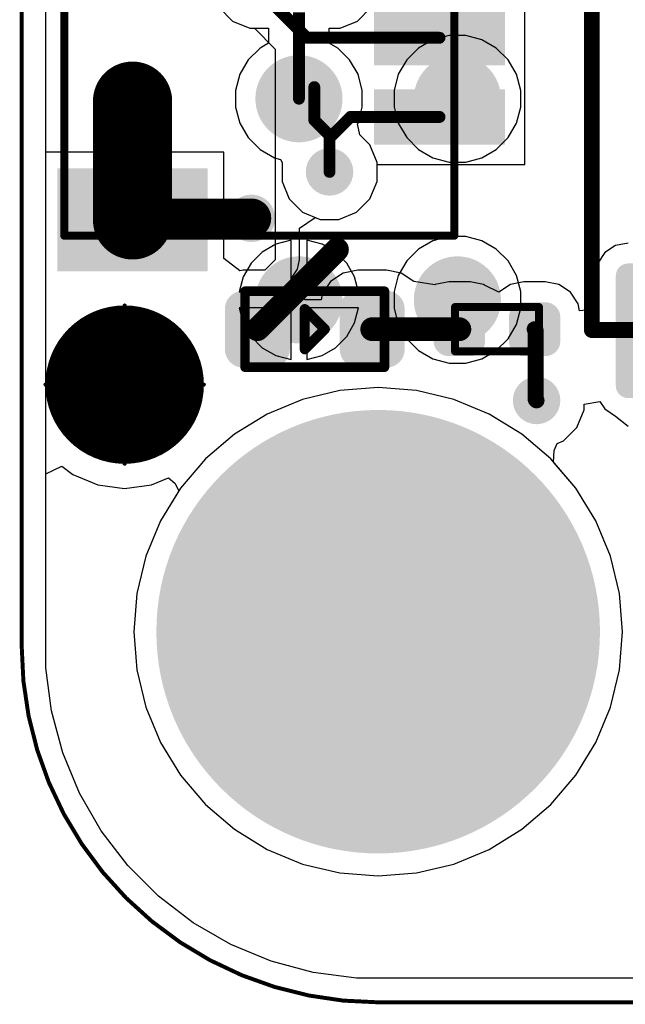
# Model space of a CAD drawing. Header units: inches. Extents: x 0 to 41, y 0 to 25.4.
# Tile 1 of 16: x 0 to 7.6, y 0 to 12.4. Entities that reach past the tile are written whole.
import ezdxf

# ---------------------------------------------------------------- set-up
doc = ezdxf.new("R2010")
doc.units = ezdxf.units.IN
for name, color, linetype in [('Board', 56, 'Continuous'), ('BOTTOM', 5, 'Continuous'), ('Bottom Solder', 6, 'Continuous'), ('Pad Holes', 156, 'Continuous'), ('TOP', 1, 'Continuous'), ('Top Assembly', 56, 'Continuous'), ('Top Solder', 216, 'Continuous'), ('Via Holes', 16, 'Continuous')]:
    doc.layers.add(name, color=color, linetype=linetype)

# ---------------------------------------------------------------- blocks, each defined once
blk = doc.blocks.new('TP_1_00MM_B_3766')
at = {"layer": 'BOTTOM'}
h = blk.add_hatch(color=5, dxfattribs=at)
edge = h.paths.add_edge_path()
edge.add_arc((0, 0), 0.499999, 0, 360)
at = {"layer": 'Bottom Solder'}
h = blk.add_hatch(color=6, dxfattribs=at)
edge = h.paths.add_edge_path()
edge.add_arc((0, 0), 0.5499989, 0, 360)
blk = doc.blocks.new('TP_1_00MM_B_3772')
at = {"layer": 'BOTTOM'}
h = blk.add_hatch(color=5, dxfattribs=at)
edge = h.paths.add_edge_path()
edge.add_arc((0, 0), 0.499999, 0, 360)
at = {"layer": 'Bottom Solder'}
h = blk.add_hatch(color=6, dxfattribs=at)
edge = h.paths.add_edge_path()
edge.add_arc((0, 0), 0.5499989, 0, 360)
blk = doc.blocks.new('TP_1_00MM_B_3777')
at = {"layer": 'BOTTOM'}
h = blk.add_hatch(color=5, dxfattribs=at)
edge = h.paths.add_edge_path()
edge.add_arc((0, 0), 0.499999, 0, 360)
at = {"layer": 'Bottom Solder'}
h = blk.add_hatch(color=6, dxfattribs=at)
edge = h.paths.add_edge_path()
edge.add_arc((0, 0), 0.5499989, 0, 360)
blk = doc.blocks.new('TP_1_00MM_B_3778')
at = {"layer": 'BOTTOM'}
h = blk.add_hatch(color=5, dxfattribs=at)
edge = h.paths.add_edge_path()
edge.add_arc((0, 0), 0.499999, 0, 360)
at = {"layer": 'Bottom Solder'}
h = blk.add_hatch(color=6, dxfattribs=at)
edge = h.paths.add_edge_path()
edge.add_arc((0, 0), 0.5499989, 0, 360)
blk = doc.blocks.new('F_____________1___F_________1_3779')
at = {"layer": 'TOP'}
h = blk.add_hatch(color=1, dxfattribs=at)
edge = h.paths.add_edge_path()
edge.add_arc((0, 0), 0.499999, 0, 360)
at = {"layer": 'Top Solder'}
h = blk.add_hatch(color=216, dxfattribs=at)
edge = h.paths.add_edge_path()
edge.add_arc((0, 0), 0.999998, 0, 360)
at = {"layer": 'TOP'}
for points, const_width in [([(0.499999, 0, 1), (-0.499999, 0, 1)], 1.00000054), ([(-0.7499985, 0, 1), (-0.2499995, 0, 1)], 0.499999), ([(0.2499995, 0, 1), (0.7499985, 0, 1)], 0.499999)]:
    blk.add_lwpolyline(points, format="xyb", close=True, dxfattribs=dict(at, const_width=const_width))
at = {"layer": 'Top Assembly', "const_width": 0.0499999}
for points in [[(0, 0), (0, 1.00000054)], [(0, 0), (-1.00000054, 0)], [(1.00000054, 0), (0, 0)], [(0, -1.00000054), (0, 0)]]:
    blk.add_lwpolyline(points, dxfattribs=at)
at = {"layer": 'Top Assembly'}
for points, const_width in [([(-0.01249934, 1.00000054, 1), (0.01249934, 1.00000054, 1)], 0.02499868), ([(0.499999, 0, 1), (-0.499999, 0, 1)], 0.0499999), ([(-1.01249988, 0, 1), (-0.9875012, 0, 1)], 0.02499868), ([(-0.5124983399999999, 0, 1), (-0.4874996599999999, 0, 1)], 0.02499868), ([(-0.01249934, 0, 1), (0.01249934, 0, 1)], 0.02499868), ([(-0.01249934, 0, 1), (0.01249934, 0, 1)], 0.02499868), ([(-0.01249934, 0, 1), (0.01249934, 0, 1)], 0.02499868), ([(-0.01249934, 0, 1), (0.01249934, 0, 1)], 0.02499868), ([(0.4874996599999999, 0, 1), (0.5124983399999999, 0, 1)], 0.02499868), ([(0.9875012, 0, 1), (1.01249988, 0, 1)], 0.02499868), ([(-0.01249934, -1.00000054, 1), (0.01249934, -1.00000054, 1)], 0.02499868)]:
    blk.add_lwpolyline(points, format="xyb", close=True, dxfattribs=dict(at, const_width=const_width))
blk = doc.blocks.new('SM04B_SRSS_TB_LF__SN__F_________1_3793')
at = {"layer": 'TOP'}
for points in [[(-3.39999701, 2.83750131), (-2.19999687, 2.83750131), (-2.19999687, 1.03750237), (-3.39999701, 1.03750237)], [(2.20000195, 2.83750131), (3.40000209, 2.83750131), (3.40000209, 1.03750237), (2.20000195, 1.03750237)], [(-1.7999964, -1.16249958), (-1.1999976, -1.16249958), (-1.1999976, -2.71249902), (-1.7999964, -2.71249902)], [(-0.7999984, -1.16249958), (-0.1999996, -1.16249958), (-0.1999996, -2.71249902), (-0.7999984, -2.71249902)], [(0.20000468, -1.16249958), (0.80000348, -1.16249958), (0.80000348, -2.71249902), (0.20000468, -2.71249902)], [(1.20000522, -1.16249958), (1.80000402, -1.16249958), (1.80000402, -2.71249902), (1.20000522, -2.71249902)]]:
    blk.add_hatch(color=1, dxfattribs=at).paths.add_polyline_path(points)
at = {"layer": 'Top Assembly'}
blk.add_hatch(color=56, dxfattribs=at).paths.add_polyline_path([(1.49999954, -2.12499702), (2.99999654, -2.12499702), (2.99999654, -0.6000013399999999), (1.49999954, -0.6000013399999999)])
at = {"layer": 'Top Solder'}
for points in [[(-3.449996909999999, 2.887501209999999), (-2.14999697, 2.887501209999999), (-2.14999697, 0.9875024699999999), (-3.449996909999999, 0.9875024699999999)], [(2.15000205, 2.887501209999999), (3.45000199, 2.887501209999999), (3.45000199, 0.9875024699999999), (2.15000205, 0.9875024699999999)], [(-1.8499963, -1.11249968), (-1.1499977, -1.11249968), (-1.1499977, -2.76249892), (-1.8499963, -2.76249892)], [(-0.8499983, -1.11249968), (-0.1499997, -1.11249968), (-0.1499997, -2.76249892), (-0.8499983, -2.76249892)], [(0.15000478, -1.11249968), (0.85000338, -1.11249968), (0.85000338, -2.76249892), (0.15000478, -2.76249892)], [(1.15000532, -1.11249968), (1.85000392, -1.11249968), (1.85000392, -2.76249892), (1.15000532, -2.76249892)]]:
    blk.add_hatch(color=216, dxfattribs=at).paths.add_polyline_path(points)
at = {"layer": 'Top Assembly', "const_width": 0.0999998}
for points in [[(-2.99999908, 2.79999948), (-2.99999908, -2.12499702)], [(-2.99999908, 2.79999948), (0.67499484, 2.79999948)], [(0.67499484, 2.79999948), (2.99999654, 2.79999948)], [(2.99999654, 2.79999948), (2.99999654, -2.12499448)], [(-2.99999908, -2.12499702), (0, -2.12499702)], [(2.99999654, -2.12499448), (0, -2.12499702)]]:
    blk.add_lwpolyline(points, dxfattribs=at)
at = {"layer": 'Top Assembly', "const_width": 0.0499999}
for points in [[(-3.02499776, 2.79999948, 1), (-2.9750004, 2.79999948, 1)], [(-3.02499776, 2.79999948, 1), (-2.9750004, 2.79999948, 1)], [(0.6499961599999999, 2.79999948, 1), (0.69999352, 2.79999948, 1)], [(0.6499961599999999, 2.79999948, 1), (0.69999352, 2.79999948, 1)], [(2.97499786, 2.79999948, 1), (3.02499522, 2.79999948, 1)], [(2.97499786, 2.79999948, 1), (3.02499522, 2.79999948, 1)], [(-3.02499776, -2.12499702, 1), (-2.9750004, -2.12499702, 1)], [(-3.02499776, -2.12499702, 1), (-2.9750004, -2.12499702, 1)], [(-0.02499868, -2.12499702, 1), (0.02499868, -2.12499702, 1)], [(-0.02499868, -2.12499702, 1), (0.02499868, -2.12499702, 1)], [(2.97499786, -2.12499448, 1), (3.02499522, -2.12499448, 1)], [(2.97499786, -2.12499448, 1), (3.02499522, -2.12499448, 1)]]:
    blk.add_lwpolyline(points, format="xyb", close=True, dxfattribs=at)
blk = doc.blocks.new('LEDC1608X80N_AK_3795')
at = {"layer": 'TOP'}
h = blk.add_hatch(color=1, dxfattribs=at)
edge = h.paths.add_edge_path()
edge.add_arc((-0.54499891, -0.2549982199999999), 0.17999964, 270, 360)
edge.add_line((-0.36499927, -0.2549982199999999), (-0.36499927, 0.2550033))
edge.add_arc((-0.54499891, 0.2550033), 0.17999964, 0, 90)
edge.add_line((-0.54499891, 0.4350029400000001), (-0.9050007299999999, 0.4350029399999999))
edge.add_arc((-0.9050007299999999, 0.2550032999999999), 0.17999964, 90, 180)
edge.add_line((-1.08500037, 0.2550032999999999), (-1.08500037, -0.2549982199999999))
edge.add_arc((-0.9050007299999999, -0.25499822), 0.17999964, 180, 270)
edge.add_line((-0.9050007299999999, -0.43499786), (-0.54499891, -0.43499786))
h = blk.add_hatch(color=1, dxfattribs=at)
edge = h.paths.add_edge_path()
edge.add_arc((0.54499891, 0.2549982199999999), 0.17999964, 90, 180)
edge.add_line((0.36499927, 0.2549982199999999), (0.36499927, -0.2550032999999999))
edge.add_arc((0.54499891, -0.2550033), 0.17999964, 180, 270)
edge.add_line((0.54499891, -0.4350029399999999), (0.9050007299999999, -0.4350029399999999))
edge.add_arc((0.9050007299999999, -0.2550033), 0.17999964, 270, 360)
edge.add_line((1.08500037, -0.2550033), (1.08500037, 0.2549982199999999))
edge.add_arc((0.9050007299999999, 0.2549982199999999), 0.17999964, 0, 90)
edge.add_line((0.9050007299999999, 0.43499786), (0.54499891, 0.43499786))
at = {"layer": 'Top Solder'}
h = blk.add_hatch(color=216, dxfattribs=at)
edge = h.paths.add_edge_path()
edge.add_arc((-0.54499891, -0.2549982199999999), 0.22999954, 270, 360)
edge.add_line((-0.31499937, -0.2549982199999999), (-0.31499937, 0.2550033))
edge.add_arc((-0.54499891, 0.2550033), 0.22999954, 0, 90)
edge.add_line((-0.54499891, 0.48500284), (-0.9050007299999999, 0.4850028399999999))
edge.add_arc((-0.9050007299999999, 0.2550032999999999), 0.22999954, 90, 180)
edge.add_line((-1.13500027, 0.2550033), (-1.13500027, -0.2549982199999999))
edge.add_arc((-0.9050007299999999, -0.25499822), 0.22999954, 180, 270)
edge.add_line((-0.9050007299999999, -0.4849977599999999), (-0.54499891, -0.4849977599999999))
h = blk.add_hatch(color=216, dxfattribs=at)
edge = h.paths.add_edge_path()
edge.add_arc((0.54499891, 0.2549982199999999), 0.22999954, 90, 180)
edge.add_line((0.31499937, 0.25499822), (0.31499937, -0.2550032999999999))
edge.add_arc((0.54499891, -0.2550033), 0.22999954, 180, 270)
edge.add_line((0.54499891, -0.4850028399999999), (0.9050007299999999, -0.4850028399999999))
edge.add_arc((0.9050007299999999, -0.2550033), 0.22999954, 270, 360)
edge.add_line((1.13500027, -0.2550033), (1.13500027, 0.2549982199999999))
edge.add_arc((0.9050007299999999, 0.2549982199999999), 0.22999954, 0, 90)
edge.add_line((0.9050007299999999, 0.4849977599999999), (0.54499891, 0.4849977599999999))
at = {"layer": 'Top Assembly'}
for points, const_width in [([(-0.88000078, 0.48000158), (-0.8800033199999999, -0.4799965)], 0.11999976), ([(0.88000078, 0.48000158), (-0.88000078, 0.48000158)], 0.11999976), ([(0.8800033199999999, -0.4799965), (0.88000078, 0.48000158)], 0.11999976), ([(0.127, 0.25400254), (-0.127, 2.54e-06)], 0.127), ([(0.127, 0.25400254), (0.12699746, -0.254)], 0.127), ([(0.12699746, -0.254), (-0.127, 2.54e-06)], 0.127), ([(0.8800033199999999, -0.4799965), (-0.8800033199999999, -0.4799965)], 0.11999976)]:
    blk.add_lwpolyline(points, dxfattribs=dict(at, const_width=const_width))
for points, const_width in [([(-0.9100007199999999, 0.48000158, 1), (-0.8500008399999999, 0.48000158, 1)], 0.05999988), ([(-0.9100007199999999, 0.48000158, 1), (-0.8500008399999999, 0.48000158, 1)], 0.05999988), ([(0.8500008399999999, 0.48000158, 1), (0.9100007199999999, 0.48000158, 1)], 0.05999988), ([(0.8500008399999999, 0.48000158, 1), (0.9100007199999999, 0.48000158, 1)], 0.05999988), ([(0.09525, 0.25400254, 1), (0.15875, 0.25400254, 1)], 0.0635), ([(0.09525, 0.25400254, 1), (0.15875, 0.25400254, 1)], 0.0635), ([(-0.15875, 2.54e-06, 1), (-0.09525, 2.54e-06, 1)], 0.0635), ([(-0.15875, 2.54e-06, 1), (-0.09525, 2.54e-06, 1)], 0.0635), ([(0.09524746, -0.254, 1), (0.15874746, -0.254, 1)], 0.0635), ([(0.09524746, -0.254, 1), (0.15874746, -0.254, 1)], 0.0635), ([(-0.91000326, -0.4799965, 1), (-0.85000338, -0.4799965, 1)], 0.05999988), ([(-0.91000326, -0.4799965, 1), (-0.85000338, -0.4799965, 1)], 0.05999988), ([(0.85000338, -0.4799965, 1), (0.91000326, -0.4799965, 1)], 0.05999988), ([(0.85000338, -0.4799965, 1), (0.91000326, -0.4799965, 1)], 0.05999988)]:
    blk.add_lwpolyline(points, format="xyb", close=True, dxfattribs=dict(at, const_width=const_width))
blk = doc.blocks.new('RES_0402_3796')
at = {"layer": 'TOP'}
h = blk.add_hatch(color=1, dxfattribs=at)
edge = h.paths.add_edge_path()
edge.add_arc((-0.34025205, -0.14975078), 0.14024864, 270, 360)
edge.add_line((-0.20000341, -0.14975078), (-0.20000341, 0.14975078))
edge.add_arc((-0.34025205, 0.14975078), 0.14024864, 0, 90)
edge.add_line((-0.34025205, 0.28999942), (-0.60975367, 0.28999942))
edge.add_arc((-0.60975367, 0.14975078), 0.14024864, 90, 180)
edge.add_line((-0.75000231, 0.14975078), (-0.75000231, -0.14975078))
edge.add_arc((-0.60975367, -0.14975078), 0.14024864, 180, 270)
edge.add_line((-0.60975367, -0.28999942), (-0.34025205, -0.28999942))
h = blk.add_hatch(color=1, dxfattribs=at)
edge = h.paths.add_edge_path()
edge.add_arc((0.34024697, 0.14974824), 0.14024864, 90, 180)
edge.add_line((0.19999833, 0.14974824), (0.19999833, -0.14975332))
edge.add_arc((0.34024697, -0.14975332), 0.14024864, 180, 270)
edge.add_line((0.34024697, -0.29000196), (0.6097485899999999, -0.29000196))
edge.add_arc((0.6097485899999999, -0.14975332), 0.14024864, 270, 360)
edge.add_line((0.74999723, -0.14975332), (0.74999723, 0.14974824))
edge.add_arc((0.6097485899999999, 0.14974824), 0.14024864, 0, 90)
edge.add_line((0.6097485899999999, 0.28999688), (0.34024697, 0.28999688))
at = {"layer": 'Top Solder'}
h = blk.add_hatch(color=216, dxfattribs=at)
edge = h.paths.add_edge_path()
edge.add_arc((-0.34025205, -0.14975078), 0.19024854, 270, 360)
edge.add_line((-0.15000351, -0.14975078), (-0.15000351, 0.14975078))
edge.add_arc((-0.34025205, 0.14975078), 0.19024854, 0, 90)
edge.add_line((-0.34025205, 0.33999932), (-0.60975367, 0.33999932))
edge.add_arc((-0.60975367, 0.14975078), 0.19024854, 90, 180)
edge.add_line((-0.80000221, 0.14975078), (-0.80000221, -0.14975078))
edge.add_arc((-0.60975367, -0.14975078), 0.19024854, 180, 270)
edge.add_line((-0.60975367, -0.33999932), (-0.34025205, -0.33999932))
h = blk.add_hatch(color=216, dxfattribs=at)
edge = h.paths.add_edge_path()
edge.add_arc((0.34024697, 0.14974824), 0.19024854, 90, 180)
edge.add_line((0.14999843, 0.14974824), (0.14999843, -0.14975332))
edge.add_arc((0.34024697, -0.14975332), 0.19024854, 180, 270)
edge.add_line((0.3402469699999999, -0.34000186), (0.6097485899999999, -0.34000186))
edge.add_arc((0.6097485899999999, -0.14975332), 0.19024854, 270, 360)
edge.add_line((0.79999713, -0.14975332), (0.79999713, 0.14974824))
edge.add_arc((0.6097485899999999, 0.14974824), 0.19024854, 0, 90)
edge.add_line((0.6097485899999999, 0.33999678), (0.34024697, 0.33999678))
at = {"layer": 'Top Assembly', "const_width": 0.0999998}
for points in [[(-0.5299989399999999, 0.27999944), (-0.53000148, -0.2799969)], [(0.53000148, 0.28000452), (-0.5299989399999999, 0.27999944)], [(0.53000148, 0.28000452), (0.5299963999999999, -0.28000198)], [(0.5299963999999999, -0.28000198), (-0.53000148, -0.2799969)]]:
    blk.add_lwpolyline(points, dxfattribs=at)
at = {"layer": 'Top Assembly', "const_width": 0.0499999}
for points in [[(-0.55499762, 0.27999944, 1), (-0.50500026, 0.27999944, 1)], [(-0.55499762, 0.27999944, 1), (-0.50500026, 0.27999944, 1)], [(0.5050028, 0.28000452, 1), (0.55500016, 0.28000452, 1)], [(0.5050028, 0.28000452, 1), (0.55500016, 0.28000452, 1)], [(-0.55500016, -0.2799969, 1), (-0.5050028, -0.2799969, 1)], [(-0.55500016, -0.2799969, 1), (-0.5050028, -0.2799969, 1)], [(0.50499772, -0.28000198, 1), (0.55499508, -0.28000198, 1)], [(0.50499772, -0.28000198, 1), (0.55499508, -0.28000198, 1)]]:
    blk.add_lwpolyline(points, format="xyb", close=True, dxfattribs=at)
blk = doc.blocks.new('TS42_3806')
at = {"layer": 'TOP'}
h = blk.add_hatch(color=1, dxfattribs=at)
edge = h.paths.add_edge_path()
edge.add_arc((-3.5049206, 1.6549116), 0.1050036, 270, 360)
edge.add_line((-3.399917, 1.6549116), (-3.399917, 2.844952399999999))
edge.add_arc((-3.5049206, 2.844952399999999), 0.1050036, 0, 90)
edge.add_line((-3.5049206, 2.949955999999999), (-4.8948594, 2.949955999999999))
edge.add_arc((-4.8948594, 2.844952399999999), 0.1050036, 90, 180)
edge.add_line((-4.999863, 2.844952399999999), (-4.999863, 1.6549116))
edge.add_arc((-4.8948594, 1.6549116), 0.1050036, 180, 270)
edge.add_line((-4.8948594, 1.549908), (-3.5049206, 1.549908))
h = blk.add_hatch(color=1, dxfattribs=at)
edge = h.paths.add_edge_path()
edge.add_arc((4.8948594, 1.6549116), 0.1050036, 270, 360)
edge.add_line((4.999863, 1.6549116), (4.999863, 2.844952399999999))
edge.add_arc((4.8948594, 2.844952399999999), 0.1050036, 0, 90)
edge.add_line((4.8948594, 2.949955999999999), (3.5049206, 2.949955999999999))
edge.add_arc((3.5049206, 2.844952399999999), 0.1050036, 90, 180)
edge.add_line((3.399917, 2.844952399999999), (3.399917, 1.6549116))
edge.add_arc((3.5049206, 1.6549116), 0.1050036, 180, 270)
edge.add_line((3.5049206, 1.549908), (4.8948594, 1.549908))
h = blk.add_hatch(color=1, dxfattribs=at)
edge = h.paths.add_edge_path()
edge.add_arc((4.8948594, -0.5950204), 0.1050036, 270, 360)
edge.add_line((4.999863, -0.5950204), (4.999863, 0.5950203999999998))
edge.add_arc((4.8948594, 0.5950203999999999), 0.1050036, 0, 90)
edge.add_line((4.8948594, 0.7000239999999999), (3.5049206, 0.700024))
edge.add_arc((3.5049206, 0.5950204), 0.1050036, 90, 180)
edge.add_line((3.399917, 0.5950204), (3.399917, -0.5950203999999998))
edge.add_arc((3.5049206, -0.5950203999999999), 0.1050036, 180, 270)
edge.add_line((3.5049206, -0.7000239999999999), (4.8948594, -0.700024))
h = blk.add_hatch(color=1, dxfattribs=at)
edge = h.paths.add_edge_path()
edge.add_arc((-3.5049206, -2.844952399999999), 0.1050036, 270, 360)
edge.add_line((-3.399917, -2.844952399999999), (-3.399917, -1.6549116))
edge.add_arc((-3.5049206, -1.6549116), 0.1050036, 0, 90)
edge.add_line((-3.5049206, -1.549908), (-4.8948594, -1.549908))
edge.add_arc((-4.8948594, -1.6549116), 0.1050036, 90, 180)
edge.add_line((-4.999863, -1.6549116), (-4.999863, -2.844952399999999))
edge.add_arc((-4.8948594, -2.844952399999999), 0.1050036, 180, 270)
edge.add_line((-4.8948594, -2.949955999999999), (-3.5049206, -2.949955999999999))
h = blk.add_hatch(color=1, dxfattribs=at)
edge = h.paths.add_edge_path()
edge.add_arc((4.8948594, -2.844952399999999), 0.1050036, 270, 360)
edge.add_line((4.999863, -2.844952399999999), (4.999863, -1.6549116))
edge.add_arc((4.8948594, -1.6549116), 0.1050036, 0, 90)
edge.add_line((4.8948594, -1.549908), (3.5049206, -1.549908))
edge.add_arc((3.5049206, -1.6549116), 0.1050036, 90, 180)
edge.add_line((3.399917, -1.6549116), (3.399917, -2.844952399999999))
edge.add_arc((3.5049206, -2.844952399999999), 0.1050036, 180, 270)
edge.add_line((3.5049206, -2.949955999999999), (4.8948594, -2.949955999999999))
at = {"layer": 'Top Assembly'}
blk.add_hatch(color=56, dxfattribs=at).paths.add_polyline_path([(2.41173, -3.30223876), (4.18973, -3.30223876), (4.18973, -1.52423876), (2.41173, -1.52423876)])
at = {"layer": 'Top Solder'}
h = blk.add_hatch(color=216, dxfattribs=at)
edge = h.paths.add_edge_path()
edge.add_arc((-3.5049206, 1.6549116), 0.1550035, 270, 360)
edge.add_line((-3.3499171, 1.6549116), (-3.3499171, 2.844952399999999))
edge.add_arc((-3.5049206, 2.844952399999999), 0.1550035, 0, 90)
edge.add_line((-3.5049206, 2.999955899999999), (-4.8948594, 2.999955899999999))
edge.add_arc((-4.8948594, 2.844952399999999), 0.1550035, 90, 180)
edge.add_line((-5.0498629, 2.844952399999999), (-5.0498629, 1.6549116))
edge.add_arc((-4.8948594, 1.6549116), 0.1550035, 180, 270)
edge.add_line((-4.8948594, 1.4999081), (-3.5049206, 1.4999081))
h = blk.add_hatch(color=216, dxfattribs=at)
edge = h.paths.add_edge_path()
edge.add_arc((4.8948594, 1.6549116), 0.1550035, 270, 360)
edge.add_line((5.0498629, 1.6549116), (5.0498629, 2.844952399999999))
edge.add_arc((4.8948594, 2.844952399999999), 0.1550035, 0, 90)
edge.add_line((4.8948594, 2.999955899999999), (3.5049206, 2.999955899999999))
edge.add_arc((3.5049206, 2.844952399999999), 0.1550035, 90, 180)
edge.add_line((3.3499171, 2.844952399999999), (3.3499171, 1.6549116))
edge.add_arc((3.5049206, 1.6549116), 0.1550035, 180, 270)
edge.add_line((3.5049206, 1.4999081), (4.8948594, 1.4999081))
h = blk.add_hatch(color=216, dxfattribs=at)
edge = h.paths.add_edge_path()
edge.add_arc((4.8948594, -0.5950204), 0.1550035, 270, 360)
edge.add_line((5.0498629, -0.5950204), (5.0498629, 0.5950203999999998))
edge.add_arc((4.8948594, 0.5950203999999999), 0.1550035, 0, 90)
edge.add_line((4.8948594, 0.7500238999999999), (3.5049206, 0.7500239))
edge.add_arc((3.5049206, 0.5950204), 0.1550035, 90, 180)
edge.add_line((3.3499171, 0.5950204), (3.3499171, -0.5950203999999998))
edge.add_arc((3.5049206, -0.5950203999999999), 0.1550035, 180, 270)
edge.add_line((3.5049206, -0.7500238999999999), (4.8948594, -0.7500239))
h = blk.add_hatch(color=216, dxfattribs=at)
edge = h.paths.add_edge_path()
edge.add_arc((-3.5049206, -2.844952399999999), 0.1550035, 270, 360)
edge.add_line((-3.3499171, -2.844952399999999), (-3.3499171, -1.6549116))
edge.add_arc((-3.5049206, -1.6549116), 0.1550035, 0, 90)
edge.add_line((-3.5049206, -1.4999081), (-4.8948594, -1.4999081))
edge.add_arc((-4.8948594, -1.6549116), 0.1550035, 90, 180)
edge.add_line((-5.0498629, -1.6549116), (-5.0498629, -2.844952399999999))
edge.add_arc((-4.8948594, -2.844952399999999), 0.1550035, 180, 270)
edge.add_line((-4.8948594, -2.999955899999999), (-3.5049206, -2.999955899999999))
h = blk.add_hatch(color=216, dxfattribs=at)
edge = h.paths.add_edge_path()
edge.add_arc((4.8948594, -2.844952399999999), 0.1550035, 270, 360)
edge.add_line((5.0498629, -2.844952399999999), (5.0498629, -1.6549116))
edge.add_arc((4.8948594, -1.6549116), 0.1550035, 0, 90)
edge.add_line((4.8948594, -1.4999081), (3.5049206, -1.4999081))
edge.add_arc((3.5049206, -1.6549116), 0.1550035, 90, 180)
edge.add_line((3.3499171, -1.6549116), (3.3499171, -2.844952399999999))
edge.add_arc((3.5049206, -2.844952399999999), 0.1550035, 180, 270)
edge.add_line((3.5049206, -2.999955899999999), (4.8948594, -2.999955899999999))
at = {"layer": 'Top Assembly', "const_width": 0.1999996}
for points in [[(-4.191, 3.302), (4.191, 3.302)], [(-4.191, 3.302), (-4.191, -3.302)], [(4.191, 3.302), (4.191, -3.302)], [(-4.191, -3.302), (4.191, -3.302)]]:
    blk.add_lwpolyline(points, dxfattribs=at)
at = {"layer": 'Top Assembly', "const_width": 0.0999998}
for points in [[(-4.240999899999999, 3.302, 1), (-4.141000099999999, 3.302, 1)], [(-4.240999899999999, 3.302, 1), (-4.141000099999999, 3.302, 1)], [(4.141000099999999, 3.302, 1), (4.240999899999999, 3.302, 1)], [(4.141000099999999, 3.302, 1), (4.240999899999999, 3.302, 1)], [(-4.240999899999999, -3.302, 1), (-4.141000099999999, -3.302, 1)], [(-4.240999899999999, -3.302, 1), (-4.141000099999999, -3.302, 1)], [(4.141000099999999, -3.302, 1), (4.240999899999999, -3.302, 1)], [(4.141000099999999, -3.302, 1), (4.240999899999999, -3.302, 1)]]:
    blk.add_lwpolyline(points, format="xyb", close=True, dxfattribs=at)

msp = doc.modelspace()

# ---------------------------------------------------------------- hatches: boundary and pattern name
at = {"layer": 'BOTTOM'}
h = msp.add_hatch(color=5, dxfattribs=at)
edge = h.paths.add_edge_path()
edge.add_arc((3.88610094, 10.48610044), 0.2999994, 0, 360)
h = msp.add_hatch(color=5, dxfattribs=at)
edge = h.paths.add_edge_path()
edge.add_arc((2.89999928, 9.900000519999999), 0.2999994, 0, 360)
h = msp.add_hatch(color=5, dxfattribs=at)
edge = h.paths.add_edge_path()
edge.add_arc((6.4999997, 7.600000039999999), 0.2999994, 0, 360)
h = msp.add_hatch(color=5, dxfattribs=at)
edge = h.paths.add_edge_path()
edge.add_arc((4.500013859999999, 4.68001096), 1.49999954, 0, 360)
at = {"layer": 'Bottom Solder'}
h = msp.add_hatch(color=6, dxfattribs=at)
edge = h.paths.add_edge_path()
edge.add_arc((4.500013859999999, 4.68001096), 2.79999948, 0, 360)
at = {"layer": 'Pad Holes'}
h = msp.add_hatch(color=7, dxfattribs=at)
edge = h.paths.add_edge_path()
edge.add_arc((4.500013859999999, 4.68001096), 1.59999934, 0, 360)
at = {"layer": 'TOP'}
h = msp.add_hatch(color=1, dxfattribs=at)
edge = h.paths.add_edge_path()
edge.add_arc((3.88610094, 10.48610044), 0.2999994, 0, 360)
h = msp.add_hatch(color=1, dxfattribs=at)
edge = h.paths.add_edge_path()
edge.add_arc((2.89999928, 9.900000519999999), 0.2999994, 0, 360)
h = msp.add_hatch(color=1, dxfattribs=at)
edge = h.paths.add_edge_path()
edge.add_arc((6.4999997, 7.600000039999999), 0.2999994, 0, 360)
h = msp.add_hatch(color=1, dxfattribs=at)
edge = h.paths.add_edge_path()
edge.add_arc((4.500013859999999, 4.68001096), 1.49999954, 0, 360)
at = {"layer": 'Top Solder'}
h = msp.add_hatch(color=216, dxfattribs=at)
edge = h.paths.add_edge_path()
edge.add_arc((4.500013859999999, 4.68001096), 2.79999948, 0, 360)
at = {"layer": 'Via Holes'}
h = msp.add_hatch(color=7, dxfattribs=at)
edge = h.paths.add_edge_path()
edge.add_arc((3.88610094, 10.48610044), 0.1499997, 0, 360)
h = msp.add_hatch(color=7, dxfattribs=at)
edge = h.paths.add_edge_path()
edge.add_arc((2.89999928, 9.900000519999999), 0.1499997, 0, 360)
h = msp.add_hatch(color=7, dxfattribs=at)
edge = h.paths.add_edge_path()
edge.add_arc((6.4999997, 7.600000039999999), 0.1499997, 0, 360)

# ---------------------------------------------------------------- linework, layer by layer
at = {"layer": 'Board', "const_width": 0.0499999}
for points in [[(1.27e-05, 4.50000116), (1.27e-05, 20.86002178)], [(4.500013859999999, 1.27e-05), (36.50000066, 1.016e-05)]]:
    msp.add_lwpolyline(points, dxfattribs=at)
msp.add_lwpolyline([(4.500013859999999, 0, -0.4142135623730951), (1.27e-05, 4.50000116)], format="xyb", dxfattribs=at)
at = {"layer": 'Board', "const_width": 0.02499868}
for points in [[(-0.01248664, 4.50000116, 1), (0.01251204, 4.50000116, 1)], [(-0.01248664, 4.50000116, 1), (0.01251204, 4.50000116, 1)], [(4.48751452, 1.27e-05, 1), (4.5125132, 1.27e-05, 1)], [(4.48751452, 0, 1), (4.5125132, 0, 1)]]:
    msp.add_lwpolyline(points, format="xyb", close=True, dxfattribs=at)
at = {"layer": 'BOTTOM'}
for p, q in [((0.3058795, 4.50000116), (0.30587696, 20.86002178)), ((2.49134376, 12.56012728), (2.66012676, 12.39134428)), ((4.239872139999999, 12.39134428), (4.40865514, 12.56012728)), ((2.66012676, 12.39134428), (2.8806521, 12.3000008)), ((4.019346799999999, 12.3000008), (4.239872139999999, 12.39134428)), ((2.8806521, 12.3000008), (3.11766966, 12.3000008)), ((3.11766966, 12.3000008), (3.11766966, 12.11302378)), ((3.88235698, 12.11302378), (3.88235698, 12.3000008)), ((3.88235698, 12.3000008), (4.019346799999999, 12.3000008)), ((5.39470346, 12.2100086), (5.19123676, 12.15549004)), ((5.605345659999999, 12.2100086), (5.39470346, 12.2100086)), ((5.808812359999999, 12.15549004), (5.605345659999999, 12.2100086)), ((3.11766966, 12.11302378), (3.00880272, 12.05016894)), ((3.991223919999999, 12.05016894), (3.88235698, 12.11302378)), ((5.19123676, 12.15549004), (5.008813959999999, 12.05016894)), ((5.99123516, 12.05016894), (5.808812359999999, 12.15549004)), ((3.00880272, 12.05016894), (2.85985458, 11.9012208)), ((4.14017206, 11.9012208), (3.991223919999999, 12.05016894)), ((5.008813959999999, 12.05016894), (4.85986582, 11.9012208)), ((6.140183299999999, 11.9012208), (5.99123516, 12.05016894)), ((2.85985458, 11.9012208), (2.75453348, 11.718798)), ((4.24549316, 11.718798), (4.14017206, 11.9012208)), ((4.85986582, 11.9012208), (4.754544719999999, 11.718798)), ((6.2455044, 11.718798), (6.140183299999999, 11.9012208)), ((2.75453348, 11.718798), (2.70001492, 11.5153313)), ((4.30001172, 11.5153313), (4.24549316, 11.718798)), ((4.754544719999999, 11.718798), (4.700026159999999, 11.5153313)), ((6.30002296, 11.5153313), (6.2455044, 11.718798)), ((2.70001492, 11.5153313), (2.70001492, 11.3046891)), ((4.30001172, 11.3046891), (4.30001172, 11.5153313)), ((4.700026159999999, 11.5153313), (4.700026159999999, 11.3046891)), ((6.30002296, 11.3046891), (6.30002296, 11.5153313)), ((2.70001492, 11.3046891), (2.75453348, 11.1012224)), ((4.24549316, 11.1012224), (4.30001172, 11.3046891)), ((4.700026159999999, 11.3046891), (4.754544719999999, 11.1012224)), ((6.2455044, 11.1012224), (6.30002296, 11.3046891)), ((2.75453348, 11.1012224), (2.85985458, 10.9187996)), ((4.23983404, 11.091418), (4.24549316, 11.1012224)), ((4.26727366, 10.95345536), (4.23983404, 11.091418)), ((4.754544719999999, 11.1012224), (4.85986582, 10.9187996)), ((6.140183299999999, 10.9187996), (6.2455044, 11.1012224)), ((4.39475626, 10.82597276), (4.26727366, 10.95345536)), ((2.85985458, 10.9187996), (3.00880272, 10.76985146)), ((4.486099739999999, 10.60544742), (4.39475626, 10.82597276)), ((4.85986582, 10.9187996), (5.008813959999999, 10.76985146)), ((5.99123516, 10.76985146), (6.140183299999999, 10.9187996)), ((3.00880272, 10.76985146), (3.19122552, 10.66453036)), ((5.008813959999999, 10.76985146), (5.19123676, 10.66453036)), ((5.808812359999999, 10.66453036), (5.99123516, 10.76985146)), ((3.19122552, 10.66453036), (3.2669734, 10.64423322)), ((3.2669734, 10.64423322), (3.28610214, 10.60544488)), ((3.28610214, 10.60544488), (3.28610214, 10.36675346)), ((4.486099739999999, 10.36675346), (4.486099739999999, 10.60544742)), ((5.19123676, 10.66453036), (5.39470346, 10.6100118)), ((5.39470346, 10.6100118), (5.605345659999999, 10.6100118)), ((5.605345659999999, 10.6100118), (5.808812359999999, 10.66453036)), ((3.28610214, 10.36675346), (3.37744562, 10.14622812)), ((4.39475626, 10.14622812), (4.486099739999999, 10.36675346)), ((3.37744562, 10.14622812), (3.54622862, 9.97744512)), ((4.22597326, 9.97744512), (4.39475626, 10.14622812)), ((3.54622862, 9.97744512), (3.76675396, 9.88610164)), ((4.00544792, 9.88610164), (4.22597326, 9.97744512)), ((3.76675396, 9.88610164), (4.00544792, 9.88610164)), ((3.40001352, 9.62381362), (3.20898012, 9.57262754)), ((3.40001352, 8.97001), (3.40001352, 9.62381362)), ((3.79104652, 9.57262754), (3.600013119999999, 9.62381362)), ((3.600013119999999, 9.62381362), (3.600013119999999, 8.97001)), ((5.19123676, 9.615490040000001), (5.008813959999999, 9.510168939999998)), ((5.39470346, 9.6700086), (5.19123676, 9.615490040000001)), ((5.605345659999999, 9.6700086), (5.39470346, 9.6700086)), ((5.808812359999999, 9.615490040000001), (5.605345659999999, 9.6700086)), ((5.99123516, 9.510168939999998), (5.808812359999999, 9.615490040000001)), ((3.03704752, 9.4733618), (2.89666172, 9.332975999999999)), ((3.20898012, 9.57262754), (3.03704752, 9.4733618)), ((3.96297912, 9.4733618), (3.79104652, 9.57262754)), ((4.10336492, 9.332975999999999), (3.96297912, 9.4733618)), ((5.008813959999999, 9.510168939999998), (4.85986582, 9.3612208)), ((6.140183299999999, 9.3612208), (5.99123516, 9.510168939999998)), ((2.89666172, 9.332975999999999), (2.79739598, 9.1610434)), ((4.20263066, 9.1610434), (4.10336492, 9.332975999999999)), ((4.85986582, 9.3612208), (4.754544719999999, 9.178798)), ((6.2455044, 9.178798), (6.140183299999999, 9.3612208)), ((2.79739598, 9.1610434), (2.7462099, 8.97001)), ((4.25381674, 8.97001), (4.20263066, 9.1610434)), ((4.754544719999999, 9.178798), (4.700026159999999, 8.975331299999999)), ((6.30002296, 8.975331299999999), (6.2455044, 9.178798)), ((2.7462099, 8.97001), (3.40001352, 8.97001)), ((3.600013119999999, 8.97001), (4.25381674, 8.97001)), ((4.700026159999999, 8.975331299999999), (4.700026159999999, 8.7646891)), ((6.30002296, 8.7646891), (6.30002296, 8.975331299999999)), ((3.40001352, 8.7700104), (2.7462099, 8.7700104)), ((2.7462099, 8.7700104), (2.79739598, 8.578977)), ((3.40001352, 8.116206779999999), (3.40001352, 8.7700104)), ((4.25381674, 8.7700104), (3.600013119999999, 8.7700104)), ((3.600013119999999, 8.7700104), (3.600013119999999, 8.116206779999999)), ((4.20263066, 8.578977), (4.25381674, 8.7700104)), ((4.700026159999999, 8.7646891), (4.754544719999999, 8.5612224)), ((6.2455044, 8.5612224), (6.30002296, 8.7646891)), ((2.79739598, 8.578977), (2.89666172, 8.4070444)), ((4.10336492, 8.4070444), (4.20263066, 8.578977)), ((4.754544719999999, 8.5612224), (4.85986582, 8.378799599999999)), ((6.140183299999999, 8.378799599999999), (6.2455044, 8.5612224)), ((2.89666172, 8.4070444), (3.03704752, 8.2666586)), ((3.96297912, 8.2666586), (4.10336492, 8.4070444)), ((4.85986582, 8.378799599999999), (5.008813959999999, 8.22985146)), ((5.99123516, 8.22985146), (6.140183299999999, 8.378799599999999)), ((3.03704752, 8.2666586), (3.20898012, 8.16739286)), ((3.79104652, 8.16739286), (3.96297912, 8.2666586)), ((5.008813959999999, 8.22985146), (5.19123676, 8.12453036)), ((5.808812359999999, 8.12453036), (5.99123516, 8.22985146)), ((3.20898012, 8.16739286), (3.40001352, 8.116206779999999)), ((3.600013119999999, 8.116206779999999), (3.79104652, 8.16739286)), ((5.19123676, 8.12453036), (5.39470346, 8.0700118)), ((5.605345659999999, 8.0700118), (5.808812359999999, 8.12453036)), ((5.39470346, 8.0700118), (5.605345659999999, 8.0700118)), ((4.01749006, 7.726542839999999), (3.54684838, 7.61355094)), ((4.500013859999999, 7.76451838), (4.01749006, 7.726542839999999)), ((4.982537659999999, 7.726542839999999), (4.500013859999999, 7.76451838)), ((5.453179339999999, 7.61355094), (4.982537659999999, 7.726542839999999)), ((3.54684838, 7.61355094), (3.0996763, 7.428326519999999)), ((5.90035142, 7.428326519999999), (5.453179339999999, 7.61355094)), ((3.0996763, 7.428326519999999), (2.68698472, 7.17542888)), ((6.313043, 7.17542888), (5.90035142, 7.428326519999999)), ((2.68698472, 7.17542888), (2.31893872, 6.8610861)), ((6.681089, 6.8610861), (6.313043, 7.17542888)), ((2.31893872, 6.8610861), (2.00459594, 6.4930401)), ((6.99543178, 6.4930401), (6.681089, 6.8610861)), ((2.00459594, 6.4930401), (1.7516983, 6.08034852)), ((7.248329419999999, 6.08034852), (6.99543178, 6.4930401)), ((1.7516983, 6.08034852), (1.56647388, 5.63317644)), ((7.43355384, 5.63317644), (7.248329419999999, 6.08034852)), ((1.56647388, 5.63317644), (1.45348198, 5.16253476)), ((7.546545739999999, 5.16253476), (7.43355384, 5.63317644)), ((1.45348198, 5.16253476), (1.41550644, 4.68001096)), ((7.58452128, 4.68001096), (7.546545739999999, 5.16253476)), ((1.41550644, 4.68001096), (1.45348198, 4.19748716)), ((7.546545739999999, 4.19748716), (7.58452128, 4.68001096)), ((0.3058795, 4.22510458), (0.3058795, 4.50000116)), ((0.37764212, 3.68001296), (0.3058795, 4.22510458)), ((1.45348198, 4.19748716), (1.56647388, 3.72684548)), ((7.43355384, 3.72684548), (7.546545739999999, 4.19748716)), ((0.51994054, 3.1489396), (0.37764212, 3.68001296)), ((1.56647388, 3.72684548), (1.7516983, 3.2796734)), ((7.248329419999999, 3.2796734), (7.43355384, 3.72684548)), ((1.7516983, 3.2796734), (2.00459594, 2.86698182)), ((6.99543178, 2.86698182), (7.248329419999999, 3.2796734)), ((0.7303389, 2.64099802), (0.51994054, 3.1489396)), ((2.00459594, 2.86698182), (2.31893872, 2.49893582)), ((6.681089, 2.49893582), (6.99543178, 2.86698182)), ((1.00523294, 2.16486486), (0.7303389, 2.64099802)), ((2.31893872, 2.49893582), (2.68698472, 2.18459304)), ((6.313043, 2.18459304), (6.681089, 2.49893582)), ((1.33992112, 1.72869098), (1.00523294, 2.16486486)), ((2.68698472, 2.18459304), (3.0996763, 1.9316954)), ((5.90035142, 1.9316954), (6.313043, 2.18459304)), ((3.0996763, 1.9316954), (3.54684838, 1.74647098)), ((5.453179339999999, 1.74647098), (5.90035142, 1.9316954)), ((3.54684838, 1.74647098), (4.01749006, 1.63347908)), ((4.982537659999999, 1.63347908), (5.453179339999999, 1.74647098)), ((1.72870368, 1.33990842), (1.33992112, 1.72869098)), ((4.01749006, 1.63347908), (4.500013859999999, 1.59550354)), ((4.500013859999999, 1.59550354), (4.982537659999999, 1.63347908)), ((2.16488772, 1.00521516), (1.72870368, 1.33990842)), ((2.64101072, 0.7303261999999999), (2.16488772, 1.00521516)), ((3.1489523, 0.51992784), (2.64101072, 0.7303261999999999)), ((3.68002058, 0.37762942), (3.1489523, 0.51992784)), ((4.22511982, 0.3058668), (3.68002058, 0.37762942)), ((4.5000164, 0.3058642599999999), (4.22511982, 0.3058668)), ((8.104985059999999, 0.3058642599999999), (4.5000164, 0.3058642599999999))]:
    msp.add_line(p, q, dxfattribs=at)
at = {"layer": 'BOTTOM', "const_width": 0.1499997}
for points in [[(3.50001332, 11.4100102), (3.50001332, 12.5000131)], [(3.6937823, 11.13989136), (3.6937823, 11.5566317)], [(3.6937823, 11.13989136), (3.88610094, 10.94757272)], [(3.88610094, 10.48610044), (3.88610094, 10.94757272)]]:
    msp.add_lwpolyline(points, dxfattribs=at)
at = {"layer": 'BOTTOM', "const_width": 0.07499858}
for points in [[(3.65628174, 11.5566317, 1), (3.73128286, 11.5566317, 1)], [(3.46251276, 11.4100102, 1), (3.53751388, 11.4100102, 1)], [(3.65628174, 11.13989136, 1), (3.73128286, 11.13989136, 1)], [(3.65628174, 11.13989136, 1), (3.73128286, 11.13989136, 1)], [(3.84860038, 10.94757272, 1), (3.9236015, 10.94757272, 1)], [(3.84860038, 10.94757272, 1), (3.9236015, 10.94757272, 1)], [(3.84860038, 10.48610044, 1), (3.9236015, 10.48610044, 1)]]:
    msp.add_lwpolyline(points, format="xyb", close=True, dxfattribs=at)
at = {"layer": 'TOP'}
for p, q in [((0.3058795, 10.73401206), (0.30587696, 14.62601342)), ((6.34949962, 11.5800124), (6.34949962, 12.78001)), ((2.49134376, 12.56012728), (2.66012676, 12.39134428)), ((2.66012676, 12.39134428), (2.8806521, 12.3000008)), ((2.8806521, 12.3000008), (2.93751, 12.3000008)), ((2.93751, 12.3000008), (3.20001392, 12.03749688)), ((3.20001392, 12.03749688), (3.20001392, 9.37390302)), ((6.34949962, 10.5800144), (6.34949962, 11.5800124)), ((1.29949956, 10.73401206), (0.3058795, 10.73401206)), ((1.29949956, 9.88001326), (1.29949956, 10.73401206)), ((2.55349756, 10.73401206), (1.49949916, 10.73401206)), ((1.49949916, 10.73401206), (1.49949916, 9.98001306)), ((2.55349756, 9.98001306), (2.55349756, 10.73401206)), ((4.486099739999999, 10.36675346), (4.486099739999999, 10.5800144)), ((4.486099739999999, 10.5800144), (6.34949962, 10.5800144)), ((4.39475626, 10.14622812), (4.486099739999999, 10.36675346)), ((4.22597326, 9.97744512), (4.39475626, 10.14622812)), ((1.49949916, 9.98001306), (2.55349756, 9.98001306)), ((4.00544792, 9.88610164), (4.22597326, 9.97744512)), ((1.39949936, 9.88001326), (1.29949956, 9.88001326)), ((1.39949936, 9.78001346), (1.39949936, 9.88001326)), ((3.505890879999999, 9.77767412), (3.70589302, 9.911311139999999)), ((3.70589302, 9.911311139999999), (3.76675396, 9.88610164)), ((3.76675396, 9.88610164), (4.00544792, 9.88610164)), ((2.55349756, 9.78001346), (1.39949936, 9.78001346)), ((2.55349756, 9.39317908), (2.55349756, 9.78001346)), ((3.505890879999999, 9.37391572), (3.505890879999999, 9.77767412)), ((7.655072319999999, 9.58802756), (7.49704876, 9.55659506)), ((7.36308154, 9.467080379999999), (7.273566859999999, 9.333113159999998)), ((7.49704876, 9.55659506), (7.36308154, 9.467080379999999)), ((2.7534997, 9.23617406), (2.55349756, 9.39317908)), ((3.20001392, 9.37390302), (3.07053996, 9.24442906)), ((3.4826067, 9.25684966), (3.50589342, 9.37390302)), ((3.50589342, 9.37390302), (3.505890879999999, 9.37391572)), ((7.273566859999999, 9.333113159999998), (7.242134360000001, 9.1750896)), ((2.79500076, 9.24442906), (2.7534997, 9.23617406)), ((3.07053996, 9.24442906), (2.79500076, 9.24442906)), ((3.41630254, 9.15761694), (3.4826067, 9.25684966)), ((4.057713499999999, 9.207169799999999), (3.898940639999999, 9.10108162)), ((4.245000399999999, 9.244423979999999), (4.057713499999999, 9.207169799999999)), ((4.60499968, 9.244423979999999), (4.245000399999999, 9.244423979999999)), ((4.79228658, 9.207169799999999), (4.60499968, 9.244423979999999)), ((4.951056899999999, 9.10108416), (4.79228658, 9.207169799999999)), ((3.42212422, 9.09850352), (3.41630254, 9.15761694)), ((3.46789502, 9.06792192), (3.42212422, 9.09850352)), ((3.898940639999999, 9.10108162), (3.79285246, 8.94230876)), ((5.214071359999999, 9.06154144), (4.951056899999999, 9.10108416)), ((5.39025338, 9.09865084), (5.21847572, 9.064482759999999)), ((5.659752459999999, 9.09865084), (5.39025338, 9.09865084)), ((5.83153012, 9.064482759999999), (5.659752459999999, 9.09865084)), ((6.34025402, 9.098648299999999), (6.16847636, 9.06448022)), ((6.609753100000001, 9.098648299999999), (6.34025402, 9.098648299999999)), ((6.781530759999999, 9.06448022), (6.609753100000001, 9.098648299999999)), ((7.242134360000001, 9.1750896), (7.242134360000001, 8.752387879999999)), ((3.56381812, 8.924363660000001), (3.46789502, 9.06792192)), ((5.21847572, 9.064482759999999), (5.214071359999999, 9.06154144)), ((5.84245466, 9.0571828), (5.83153012, 9.064482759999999)), ((6.02285562, 8.967175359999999), (5.84245466, 9.0571828)), ((6.16847636, 9.06448022), (6.02285562, 8.967175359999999)), ((6.92715404, 8.967175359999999), (6.781530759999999, 9.06448022)), ((7.0244589, 8.821552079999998), (6.92715404, 8.967175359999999)), ((3.574590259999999, 8.870203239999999), (3.56381812, 8.924363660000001)), ((3.77850908, 8.870203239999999), (3.574590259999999, 8.870203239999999)), ((3.79285246, 8.94230876), (3.77850908, 8.870203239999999)), ((7.042134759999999, 8.73269018), (7.0244589, 8.821552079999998)), ((7.242134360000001, 8.752387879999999), (7.042134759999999, 8.73269018)), ((7.099998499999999, 7.55258586), (7.299998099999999, 7.58756928)), ((7.299998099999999, 7.58756928), (7.36308154, 7.493160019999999)), ((7.008655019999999, 7.26012772), (7.099998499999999, 7.48065306)), ((7.099998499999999, 7.48065306), (7.099998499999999, 7.55258586)), ((7.36308154, 7.493160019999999), (7.49704622, 7.40364534)), ((7.49704622, 7.40364534), (7.654813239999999, 7.274902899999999)), ((6.839872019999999, 7.091344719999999), (7.008655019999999, 7.26012772)), ((6.758774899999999, 7.057753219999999), (6.839872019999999, 7.091344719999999)), ((6.71388802, 6.822681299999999), (6.72271198, 6.96645546)), ((6.72271198, 6.96645546), (6.758774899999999, 7.057753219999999)), ((0.3058795, 6.6721101), (0.5058791, 6.770738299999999)), ((0.5058791, 6.770738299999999), (0.64439292, 6.664454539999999)), ((6.99543178, 6.4930401), (6.71388802, 6.822681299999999)), ((0.3058795, 4.50000116), (0.3058795, 6.6721101)), ((0.64439292, 6.664454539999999), (0.9606330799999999, 6.533464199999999)), ((1.6393668, 6.533464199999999), (1.85207148, 6.621569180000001)), ((1.85207148, 6.621569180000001), (1.9324574, 6.553829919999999)), ((0.9606330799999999, 6.533464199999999), (1.29999994, 6.4887856)), ((1.29999994, 6.4887856), (1.6393668, 6.533464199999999)), ((1.9324574, 6.553829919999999), (1.98425054, 6.459839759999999)), ((7.248329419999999, 6.08034852), (6.99543178, 6.4930401)), ((1.98425054, 6.459839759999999), (1.7516983, 6.08034852)), ((1.7516983, 6.08034852), (1.56647388, 5.63317644)), ((7.43355384, 5.63317644), (7.248329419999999, 6.08034852)), ((1.56647388, 5.63317644), (1.45348198, 5.16253476)), ((7.546545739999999, 5.16253476), (7.43355384, 5.63317644)), ((1.45348198, 5.16253476), (1.41550644, 4.68001096)), ((7.58452128, 4.68001096), (7.546545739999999, 5.16253476)), ((1.41550644, 4.68001096), (1.45348198, 4.19748716)), ((7.546545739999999, 4.19748716), (7.58452128, 4.68001096)), ((0.3058795, 4.22510458), (0.3058795, 4.50000116)), ((0.37764212, 3.68001296), (0.3058795, 4.22510458)), ((1.45348198, 4.19748716), (1.56647388, 3.72684548)), ((7.43355384, 3.72684548), (7.546545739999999, 4.19748716)), ((0.51994054, 3.1489396), (0.37764212, 3.68001296)), ((1.56647388, 3.72684548), (1.7516983, 3.2796734)), ((7.248329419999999, 3.2796734), (7.43355384, 3.72684548)), ((1.7516983, 3.2796734), (2.00459594, 2.86698182)), ((6.99543178, 2.86698182), (7.248329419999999, 3.2796734)), ((0.7303389, 2.64099802), (0.51994054, 3.1489396)), ((2.00459594, 2.86698182), (2.31893872, 2.49893582)), ((6.681089, 2.49893582), (6.99543178, 2.86698182)), ((1.00523294, 2.16486486), (0.7303389, 2.64099802)), ((2.31893872, 2.49893582), (2.68698472, 2.18459304)), ((6.313043, 2.18459304), (6.681089, 2.49893582)), ((1.33992112, 1.72869098), (1.00523294, 2.16486486)), ((2.68698472, 2.18459304), (3.0996763, 1.9316954)), ((5.90035142, 1.9316954), (6.313043, 2.18459304)), ((3.0996763, 1.9316954), (3.54684838, 1.74647098)), ((5.453179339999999, 1.74647098), (5.90035142, 1.9316954)), ((3.54684838, 1.74647098), (4.01749006, 1.63347908)), ((4.982537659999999, 1.63347908), (5.453179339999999, 1.74647098)), ((1.72870368, 1.33990842), (1.33992112, 1.72869098)), ((4.01749006, 1.63347908), (4.500013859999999, 1.59550354)), ((4.500013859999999, 1.59550354), (4.982537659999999, 1.63347908)), ((2.16488772, 1.00521516), (1.72870368, 1.33990842)), ((2.64101072, 0.7303261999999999), (2.16488772, 1.00521516)), ((3.1489523, 0.51992784), (2.64101072, 0.7303261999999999)), ((3.68002058, 0.37762942), (3.1489523, 0.51992784)), ((4.22511982, 0.3058668), (3.68002058, 0.37762942)), ((4.5000164, 0.3058642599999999), (4.22511982, 0.3058668)), ((8.104985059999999, 0.3058642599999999), (4.5000164, 0.3058642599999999))]:
    msp.add_line(p, q, dxfattribs=at)
for points, const_width in [([(3.1860998, 12.5921262), (3.5982148, 12.1800112)], 0.1499997), ([(3.5982148, 12.1800112), (5.274500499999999, 12.1800112)], 0.1499997), ([(1.39949936, 9.88001326), (1.39949936, 11.37948194)], 1.00000054), ([(3.88610094, 10.91569572), (4.150418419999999, 11.1800132)], 0.1499997), ([(4.150418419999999, 11.1800132), (5.274500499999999, 11.1800132)], 0.1499997), ([(3.88610094, 10.48610044), (3.88610094, 10.91569572)], 0.1499997), ([(1.39949936, 9.88001326), (1.41948662, 9.900000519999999)], 0.499999), ([(1.41948662, 9.900000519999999), (2.89999928, 9.900000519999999)], 0.499999), ([(2.9750004, 8.50002618), (3.97998188, 9.50500766)], 0.2999994), ([(4.42500004, 8.5000211), (5.52499784, 8.5000211)], 0.2999994), ([(5.52499784, 8.5000211), (5.52500292, 8.50002618)], 0.2999994), ([(6.47500356, 8.50002364), (6.4875029, 8.4875243)], 0.1999996), ([(6.4875029, 7.612496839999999), (6.4875029, 8.4875243)], 0.1999996), ([(6.4875029, 7.612496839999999), (6.4999997, 7.600000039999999)], 0.1999996)]:
    msp.add_lwpolyline(points, dxfattribs=dict(at, const_width=const_width))
for points, const_width in [([(3.56071424, 12.1800112, 1), (3.63571536, 12.1800112, 1)], 0.07499858), ([(3.56071424, 12.1800112, 1), (3.63571536, 12.1800112, 1)], 0.07499858), ([(5.23699994, 12.1800112, 1), (5.31200106, 12.1800112, 1)], 0.07499858), ([(1.14949986, 11.37948194, 1), (1.64949886, 11.37948194, 1)], 0.499999), ([(4.11291786, 11.1800132, 1), (4.187918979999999, 11.1800132, 1)], 0.07499858), ([(4.11291786, 11.1800132, 1), (4.187918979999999, 11.1800132, 1)], 0.07499858), ([(5.23699994, 11.1800132, 1), (5.31200106, 11.1800132, 1)], 0.07499858), ([(3.84860038, 10.91569572, 1), (3.9236015, 10.91569572, 1)], 0.07499858), ([(3.84860038, 10.91569572, 1), (3.9236015, 10.91569572, 1)], 0.07499858), ([(3.84860038, 10.48610044, 1), (3.9236015, 10.48610044, 1)], 0.07499858), ([(1.14949986, 9.88001326, 1), (1.64949886, 9.88001326, 1)], 0.499999), ([(1.27450088, 9.88001326, 1), (1.52449784, 9.88001326, 1)], 0.2499995), ([(1.29448814, 9.900000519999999, 1), (1.5444851, 9.900000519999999, 1)], 0.2499995), ([(1.29448814, 9.900000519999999, 1), (1.5444851, 9.900000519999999, 1)], 0.2499995), ([(2.7750008, 9.900000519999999, 1), (3.02499776, 9.900000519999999, 1)], 0.2499995), ([(3.9049833, 9.50500766, 1), (4.05498046, 9.50500766, 1)], 0.1499997), ([(2.90000182, 8.50002618, 1), (3.04999898, 8.50002618, 1)], 0.1499997), ([(4.35000146, 8.5000211, 1), (4.49999862, 8.5000211, 1)], 0.1499997), ([(5.44999926, 8.5000211, 1), (5.59999642, 8.5000211, 1)], 0.1499997), ([(5.44999926, 8.5000211, 1), (5.59999642, 8.5000211, 1)], 0.1499997), ([(5.45000434, 8.50002618, 1), (5.600001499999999, 8.50002618, 1)], 0.1499997), ([(6.425003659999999, 8.50002364, 1), (6.52500346, 8.50002364, 1)], 0.0999998), ([(6.437502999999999, 8.4875243, 1), (6.5375028, 8.4875243, 1)], 0.0999998), ([(6.437502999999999, 8.4875243, 1), (6.5375028, 8.4875243, 1)], 0.0999998), ([(6.437502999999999, 7.612496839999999, 1), (6.5375028, 7.612496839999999, 1)], 0.0999998), ([(6.437502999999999, 7.612496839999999, 1), (6.5375028, 7.612496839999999, 1)], 0.0999998), ([(6.449999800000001, 7.600000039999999, 1), (6.5499996, 7.600000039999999, 1)], 0.0999998)]:
    msp.add_lwpolyline(points, format="xyb", close=True, dxfattribs=dict(at, const_width=const_width))

# ---------------------------------------------------------------- block references
for name, p, rotation in [('TS42_3806', (10.50002472, 12.6800102), 90), ('SM04B_SRSS_TB_LF__SN__F_________1_3793', (3.3370012, 12.6800102), 90), ('TP_1_00MM_B_3772', (3.50001332, 11.4100102), 90), ('TP_1_00MM_B_3766', (3.50001332, 8.8700102), 90), ('LEDC1608X80N_AK_3795', (3.70000022, 8.50002364), 180), ('RES_0402_3796', (6.000000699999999, 8.50002364), 180), ('F_____________1___F_________1_3779', (1.29999994, 7.799999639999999), 270)]:
    msp.add_blockref(name, p, dxfattribs=dict(rotation=rotation))
for name, p in [('TP_1_00MM_B_3777', (5.500024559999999, 11.4100102)), ('TP_1_00MM_B_3778', (5.500024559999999, 8.8700102))]:
    msp.add_blockref(name, p)

doc.saveas('drawing.dxf')
